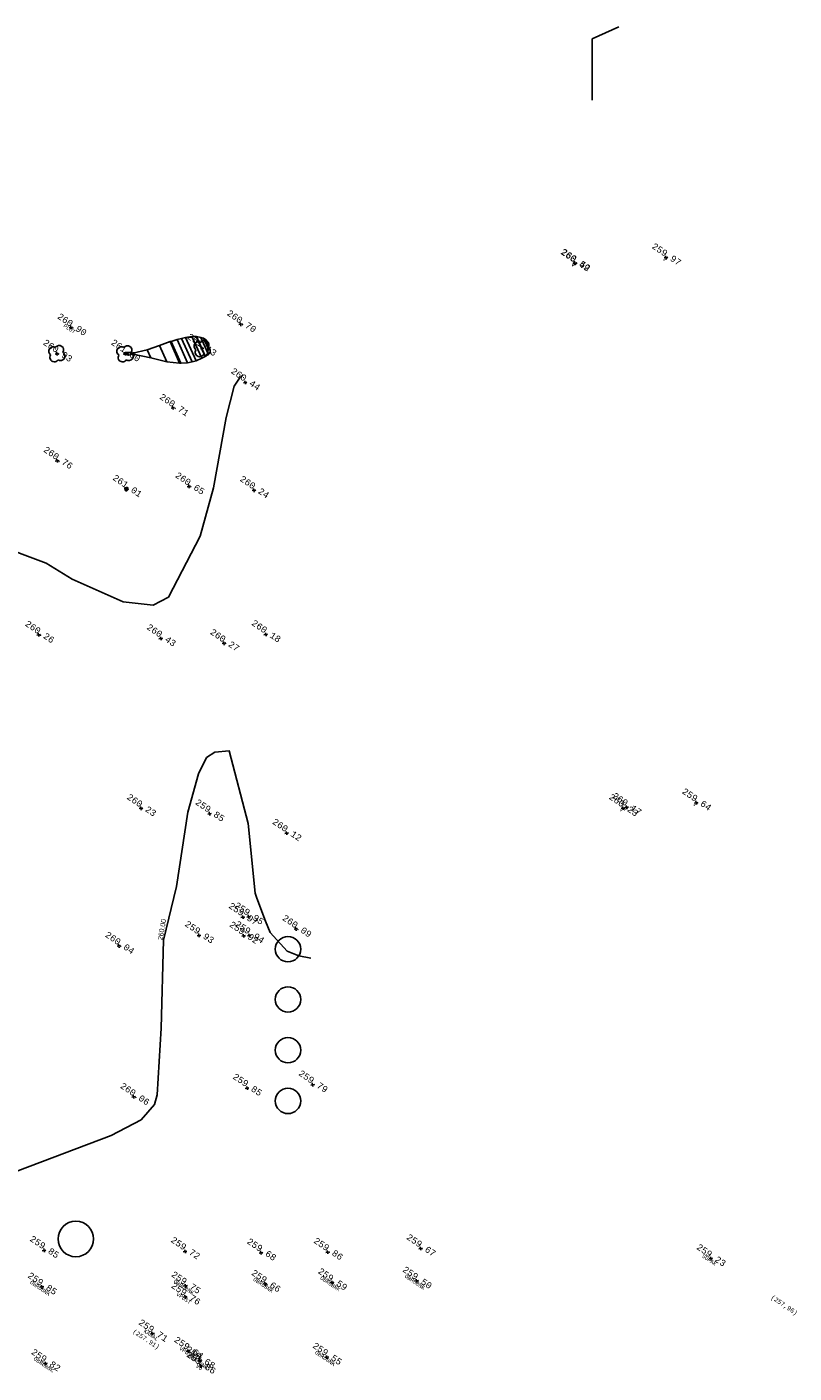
# Model space of a CAD drawing. Extents: x 4743276 to 9726129, y -4307434 to -1665362.
# Tile 120 of 121: x 5266438 to 5326941, y -1847480 to -1741366. Entities that reach past the tile are written whole.
import ezdxf
from ezdxf.enums import TextEntityAlignment as Align

# ---------------------------------------------------------------- set-up
doc = ezdxf.new("R2010")
doc.units = 0
doc.header["$MEASUREMENT"] = 0
doc.layers.get('0').update_dxf_attribs({"linetype": 'CONTINUOUS'})
doc.layers.get('Defpoints').update_dxf_attribs({"color": 61, "linetype": 'CONTINUOUS'})
doc.layers.add('body', color=7, linetype='CONTINUOUS')
doc.layers.add('Výšky', color=64, linetype='CONTINUOUS')
doc.styles.add('MONOTXT', font='MONOTXT', dxfattribs={"height": 0.2})
doc.styles.get("Standard").update_dxf_attribs({"font": 'TXT', "width": 0.612})

msp = doc.modelspace()

# ---------------------------------------------------------------- linework, layer by layer
for q in [(5313130, -1741365.5), (5311013, -1747132)]:
    msp.add_line((5311013, -1742296.5), q)
at = {"color": 7, "linetype": 'Continuous'}
for centre in [(5280256.982, -1766719.537), (5268795.902, -1767124.881), (5274174.883, -1767129.571)]:
    msp.add_circle(centre, 52.5, dxfattribs=at)
for centre, start, end in [((5268505.739, -1766929.163), 55.99892778, 235.994275), ((5268991.62, -1766834.718), 326.01211389, 145.99425), ((5273884.72, -1766933.853), 55.99892778, 235.994275), ((5274370.601, -1766839.408), 326.01211389, 145.99425), ((5279966.819, -1766523.819), 55.99892778, 235.994275), ((5280452.699, -1766429.374), 326.01211389, 145.99425), ((5280547.145, -1766915.254), 236.00579167, 55.99892778), ((5268600.185, -1767415.044), 145.99423611, 326.01211667), ((5269086.065, -1767320.598), 236.00579167, 55.99892778), ((5273979.166, -1767419.734), 145.99423611, 326.01211667), ((5274465.046, -1767325.288), 236.00579167, 55.99892778), ((5280061.264, -1767009.7), 145.99423611, 326.01211667)]:
    msp.add_arc(centre, 350, start, end, dxfattribs=at)
at = {"layer": 'body', "color": 1, "linetype": 'Continuous'}
for p, q in [((5309623.556, -1759995.571), (5309484.733, -1760022.556)), ((5309660.268, -1759976.91), (5309521.445, -1760003.894)), ((5309623.556, -1759995.571), (5309596.572, -1759856.748)), ((5309623.556, -1759995.571), (5309762.379, -1759968.587)), ((5309623.556, -1759995.571), (5309650.541, -1760134.394)), ((5309660.268, -1759976.91), (5309633.283, -1759838.087)), ((5309660.268, -1759976.91), (5309799.091, -1759949.925)), ((5309660.268, -1759976.91), (5309687.252, -1760115.733)), ((5316835.779, -1759551.711), (5316696.956, -1759578.696)), ((5316835.779, -1759551.711), (5316808.794, -1759412.888)), ((5316835.779, -1759551.711), (5316974.602, -1759524.727)), ((5316835.779, -1759551.711), (5316862.763, -1759690.535)), ((5283289.403, -1764802.504), (5283262.418, -1764663.681)), ((5269903.497, -1765051.826), (5269764.674, -1765078.81)), ((5269903.497, -1765051.826), (5269876.513, -1764913.003)), ((5269903.497, -1765051.826), (5270042.32, -1765024.841)), ((5269903.497, -1765051.826), (5269930.481, -1765190.649)), ((5283289.403, -1764802.504), (5283150.58, -1764829.489)), ((5283289.403, -1764802.504), (5283428.226, -1764775.52)), ((5283289.403, -1764802.504), (5283316.387, -1764941.327)), ((5280256.982, -1766719.537), (5280118.159, -1766746.521)), ((5280256.982, -1766719.537), (5280229.997, -1766580.714)), ((5280256.982, -1766719.537), (5280395.805, -1766692.552)), ((5280256.982, -1766719.537), (5280283.966, -1766858.36)), ((5268795.902, -1767124.881), (5268657.079, -1767151.865)), ((5268795.902, -1767124.881), (5268768.918, -1766986.058)), ((5268795.902, -1767124.881), (5268934.725, -1767097.896)), ((5268795.902, -1767124.881), (5268822.887, -1767263.704)), ((5274174.883, -1767129.571), (5274036.06, -1767156.555)), ((5274174.883, -1767129.571), (5274147.899, -1766990.748)), ((5274174.883, -1767129.571), (5274313.706, -1767102.586)), ((5274174.883, -1767129.571), (5274201.868, -1767268.394)), ((5283645.099, -1769393.253), (5283506.276, -1769420.237)), ((5283645.099, -1769393.253), (5283618.115, -1769254.43)), ((5283645.099, -1769393.253), (5283783.922, -1769366.269)), ((5283645.099, -1769393.253), (5283672.084, -1769532.076)), ((5277951.063, -1771384.641), (5277812.24, -1771411.625)), ((5277951.063, -1771384.641), (5277924.079, -1771245.818)), ((5277951.063, -1771384.641), (5278089.886, -1771357.656)), ((5277951.063, -1771384.641), (5277978.048, -1771523.464)), ((5268817.92, -1775565.164), (5268679.097, -1775592.149)), ((5268817.92, -1775565.164), (5268790.935, -1775426.341)), ((5268817.92, -1775565.164), (5268956.743, -1775538.18)), ((5268817.92, -1775565.164), (5268844.904, -1775703.987)), ((5274280.616, -1777783.038), (5274141.793, -1777810.023)), ((5274280.616, -1777783.038), (5274253.632, -1777644.215)), ((5274280.616, -1777783.038), (5274419.439, -1777756.054)), ((5274280.616, -1777783.038), (5274307.6, -1777921.862)), ((5279210.851, -1777580.336), (5279072.027, -1777607.321)), ((5279210.851, -1777580.336), (5279183.866, -1777441.513)), ((5279210.851, -1777580.336), (5279349.674, -1777553.352)), ((5279210.851, -1777580.336), (5279237.835, -1777719.159)), ((5284332.473, -1777887.891), (5284193.65, -1777914.876)), ((5284332.473, -1777887.891), (5284305.488, -1777749.068)), ((5284332.473, -1777887.891), (5284471.296, -1777860.907)), ((5284332.473, -1777887.891), (5284359.457, -1778026.714)), ((5267364.422, -1789284.946), (5267225.599, -1789311.93)), ((5267364.422, -1789284.946), (5267337.437, -1789146.123)), ((5267364.422, -1789284.946), (5267503.245, -1789257.961)), ((5267364.422, -1789284.946), (5267391.406, -1789423.769)), ((5276987.059, -1789571.917), (5276848.236, -1789598.902)), ((5276987.059, -1789571.917), (5276960.074, -1789433.094)), ((5276987.059, -1789571.917), (5277125.882, -1789544.933)), ((5276987.059, -1789571.917), (5277014.043, -1789710.74)), ((5281979.322, -1789951.44), (5281840.499, -1789978.424)), ((5281979.322, -1789951.44), (5281952.337, -1789812.617)), ((5281979.322, -1789951.44), (5282118.145, -1789924.455)), ((5281979.322, -1789951.44), (5282006.306, -1790090.263)), ((5285272.208, -1789259.503), (5285133.385, -1789286.487)), ((5285272.208, -1789259.503), (5285245.223, -1789120.68)), ((5285272.208, -1789259.503), (5285411.031, -1789232.518)), ((5285272.208, -1789259.503), (5285299.192, -1789398.326)), ((5275418.051, -1802956.862), (5275391.067, -1802818.039)), ((5313434.171, -1802953.659), (5313407.186, -1802814.836)), ((5313731.041, -1802883.707), (5313592.217, -1802910.692)), ((5313731.041, -1802883.707), (5313704.056, -1802744.884)), ((5313731.041, -1802883.707), (5313869.864, -1802856.723)), ((5313731.041, -1802883.707), (5313758.025, -1803022.53)), ((5319216.57, -1802521.202), (5319077.747, -1802548.186)), ((5319216.57, -1802521.202), (5319189.586, -1802382.379)), ((5319216.57, -1802521.202), (5319355.394, -1802494.217)), ((5319216.57, -1802521.202), (5319243.555, -1802660.025)), ((5275418.051, -1802956.862), (5275279.228, -1802983.847)), ((5275418.051, -1802956.862), (5275556.874, -1802929.878)), ((5275418.051, -1802956.862), (5275445.036, -1803095.685)), ((5280838.826, -1803387.794), (5280700.003, -1803414.779)), ((5280838.826, -1803387.794), (5280811.841, -1803248.971)), ((5280838.826, -1803387.794), (5280977.649, -1803360.81)), ((5280838.826, -1803387.794), (5280865.81, -1803526.617)), ((5313434.171, -1802953.659), (5313295.347, -1802980.643)), ((5313434.171, -1802953.659), (5313572.994, -1802926.674)), ((5313434.171, -1802953.659), (5313461.155, -1803092.482)), ((5286916.215, -1804925.038), (5286777.392, -1804952.022)), ((5286916.215, -1804925.038), (5286889.231, -1804786.215)), ((5286916.215, -1804925.038), (5287055.038, -1804898.054)), ((5286916.215, -1804925.038), (5286943.2, -1805063.861)), ((5283918.732, -1811509.575), (5283891.747, -1811370.752)), ((5283458.961, -1811545.64), (5283320.138, -1811572.625)), ((5283458.961, -1811545.64), (5283431.976, -1811406.817)), ((5283458.961, -1811545.64), (5283597.784, -1811518.656)), ((5283458.961, -1811545.64), (5283485.945, -1811684.463)), ((5283918.732, -1811509.575), (5283779.909, -1811536.559)), ((5283918.732, -1811509.575), (5284057.555, -1811482.591)), ((5283918.732, -1811509.575), (5283945.716, -1811648.398)), ((5287646.431, -1812472.744), (5287619.447, -1812333.921)), ((5280000.369, -1812978.603), (5279861.546, -1813005.587)), ((5280000.369, -1812978.603), (5279973.385, -1812839.78)), ((5280000.369, -1812978.603), (5280139.192, -1812951.618)), ((5280000.369, -1812978.603), (5280027.353, -1813117.426)), ((5283517.56, -1813018.153), (5283378.737, -1813045.137)), ((5283517.56, -1813018.153), (5283490.576, -1812879.33)), ((5283517.56, -1813018.153), (5283656.383, -1812991.169)), ((5283517.56, -1813018.153), (5283544.545, -1813156.976)), ((5283974.805, -1812987.621), (5283835.982, -1813014.606)), ((5283974.805, -1812987.621), (5283947.821, -1812848.798)), ((5283974.805, -1812987.621), (5284113.628, -1812960.637)), ((5283974.805, -1812987.621), (5284001.79, -1813126.444)), ((5287646.431, -1812472.744), (5287507.608, -1812499.728)), ((5287646.431, -1812472.744), (5287785.254, -1812445.759)), ((5287646.431, -1812472.744), (5287673.416, -1812611.567)), ((5273691.329, -1813810.929), (5273552.506, -1813837.914)), ((5273691.329, -1813810.929), (5273664.345, -1813672.106)), ((5273691.329, -1813810.929), (5273830.152, -1813783.945)), ((5273691.329, -1813810.929), (5273718.314, -1813949.752)), ((5283796.293, -1825017.447), (5283657.47, -1825044.431)), ((5283796.293, -1825017.447), (5283769.309, -1824878.624)), ((5283796.293, -1825017.447), (5283935.116, -1824990.462)), ((5283796.293, -1825017.447), (5283823.278, -1825156.27)), ((5288972.632, -1824746.737), (5288833.808, -1824773.722)), ((5288972.632, -1824746.737), (5288945.647, -1824607.914)), ((5288972.632, -1824746.737), (5289111.455, -1824719.753)), ((5288972.632, -1824746.737), (5288999.616, -1824885.56)), ((5274850.968, -1825702.382), (5274712.145, -1825729.367)), ((5274850.968, -1825702.382), (5274823.983, -1825563.559)), ((5274850.968, -1825702.382), (5274989.791, -1825675.398)), ((5274850.968, -1825702.382), (5274877.952, -1825841.205)), ((5267789.514, -1837805.917), (5267650.691, -1837832.902)), ((5267789.514, -1837805.917), (5267762.529, -1837667.094)), ((5267789.514, -1837805.917), (5267928.337, -1837778.933)), ((5267789.514, -1837805.917), (5267816.498, -1837944.74)), ((5278907.597, -1837896.568), (5278768.774, -1837923.553)), ((5278907.597, -1837896.568), (5278880.612, -1837757.745)), ((5278907.597, -1837896.568), (5279046.42, -1837869.584)), ((5278907.597, -1837896.568), (5278934.581, -1838035.391)), ((5284894.321, -1837992.744), (5284867.336, -1837853.921)), ((5290152.665, -1837943.807), (5290125.681, -1837804.984)), ((5297478.576, -1837658.654), (5297339.753, -1837685.638)), ((5297478.576, -1837658.654), (5297451.592, -1837519.831)), ((5297478.576, -1837658.654), (5297617.399, -1837631.669)), ((5297478.576, -1837658.654), (5297505.561, -1837797.477)), ((5284894.321, -1837992.744), (5284755.497, -1838019.729)), ((5284894.321, -1837992.744), (5285033.144, -1837965.76)), ((5284894.321, -1837992.744), (5284921.305, -1838131.567)), ((5290152.665, -1837943.807), (5290013.842, -1837970.791)), ((5290152.665, -1837943.807), (5290291.488, -1837916.822)), ((5290152.665, -1837943.807), (5290179.65, -1838082.63)), ((5320372.062, -1838457.019), (5320233.239, -1838484.004)), ((5320372.062, -1838457.019), (5320345.078, -1838318.196)), ((5320372.062, -1838457.019), (5320510.885, -1838430.035)), ((5320372.062, -1838457.019), (5320399.047, -1838595.842)), ((5267623.019, -1840692.273), (5267484.196, -1840719.258)), ((5267623.019, -1840692.273), (5267596.035, -1840553.45)), ((5267623.019, -1840692.273), (5267761.843, -1840665.289)), ((5267623.019, -1840692.273), (5267650.004, -1840831.096)), ((5278951.717, -1840610.163), (5278812.894, -1840637.147)), ((5278951.717, -1840610.163), (5278924.732, -1840471.34)), ((5278951.717, -1840610.163), (5279090.54, -1840583.178)), ((5278951.717, -1840610.163), (5278978.701, -1840748.986)), ((5285222.423, -1840455.205), (5285083.6, -1840482.19)), ((5285222.423, -1840455.205), (5285195.439, -1840316.382)), ((5285222.423, -1840455.205), (5285361.246, -1840428.221)), ((5285222.423, -1840455.205), (5285249.408, -1840594.028)), ((5290504.121, -1840344.821), (5290365.298, -1840371.806)), ((5290504.121, -1840344.821), (5290477.136, -1840205.998)), ((5290504.121, -1840344.821), (5290642.944, -1840317.837)), ((5290504.121, -1840344.821), (5290531.105, -1840483.645)), ((5297171.334, -1840210.037), (5297032.511, -1840237.021)), ((5297171.334, -1840210.037), (5297144.35, -1840071.214)), ((5297171.334, -1840210.037), (5297310.157, -1840183.052)), ((5297171.334, -1840210.037), (5297198.319, -1840348.86)), ((5278922.318, -1841481.728), (5278783.495, -1841508.712)), ((5278922.318, -1841481.728), (5278895.333, -1841342.905)), ((5278922.318, -1841481.728), (5279061.141, -1841454.743)), ((5278922.318, -1841481.728), (5278949.302, -1841620.551)), ((5276327.337, -1844363.268), (5276300.352, -1844224.445)), ((5276327.337, -1844363.268), (5276188.514, -1844390.252)), ((5276327.337, -1844363.268), (5276466.16, -1844336.283)), ((5276327.337, -1844363.268), (5276354.321, -1844502.091)), ((5279159.111, -1845749.825), (5279020.288, -1845776.809)), ((5279159.111, -1845749.825), (5279132.126, -1845611.002)), ((5279159.111, -1845749.825), (5279297.934, -1845722.84)), ((5279159.111, -1845749.825), (5279186.095, -1845888.648)), ((5280077.831, -1846496.162), (5280050.846, -1846357.339)), ((5290093.174, -1846224.171), (5289954.351, -1846251.155)), ((5290093.174, -1846224.171), (5290066.189, -1846085.348)), ((5290093.174, -1846224.171), (5290231.997, -1846197.186)), ((5290093.174, -1846224.171), (5290120.158, -1846362.994)), ((5267901.871, -1846722.074), (5267763.048, -1846749.059)), ((5267901.871, -1846722.074), (5267874.886, -1846583.251)), ((5267901.871, -1846722.074), (5268040.694, -1846695.09)), ((5267901.871, -1846722.074), (5267928.855, -1846860.897)), ((5280077.831, -1846496.162), (5279939.008, -1846523.147)), ((5280130.171, -1846921.075), (5279991.348, -1846948.059)), ((5280077.831, -1846496.162), (5280216.654, -1846469.178)), ((5280077.831, -1846496.162), (5280104.815, -1846634.985)), ((5280130.171, -1846921.075), (5280103.186, -1846782.252)), ((5280130.171, -1846921.075), (5280268.994, -1846894.09)), ((5280130.171, -1846921.075), (5280157.155, -1847059.898))]:
    msp.add_line(p, q, dxfattribs=at)
at = {"layer": 'Defpoints', "color": 72}
for centre, radius in [((5287028.143, -1814065.836), 1000), ((5287028.143, -1818029.878), 1000), ((5287028.143, -1822029.878), 1000), ((5287028.143, -1826029.878), 1000), ((5270293.129, -1836906.449), 1400)]:
    msp.add_circle(centre, radius, dxfattribs=at)
at = {"layer": 'Výšky', "color": 30, "linetype": 'Continuous', "flags": 128}
msp.add_lwpolyline([(5283505.72, -1768754.03), (5283215.372, -1769053.943), (5282792.563, -1769691.512), (5282154.412, -1772145.141), (5281154.748, -1777697.355), (5280091.256, -1781512.988), (5277592.445, -1786304.909), (5276382.809, -1786937.667), (5274019.334, -1786695.922), (5270000.814, -1784900.647), (5267962.705, -1783639.31), (5263793.089, -1782077.717)], dxfattribs=at)
at = {"layer": 'Výšky', "color": 1, "linetype": 'Continuous'}
msp.add_lwpolyline([(5288830.165, -1814782.573), (5287874.643, -1814584.366), (5286968.496, -1814214.36), (5285631.036, -1812755.005), (5285254.269, -1811854.339), (5284580.884, -1810053.997), (5284448.547, -1809651.117), (5283882.784, -1804157.554), (5282393.854, -1798432.121), (5281250.885, -1798533.274), (5280600.506, -1798960.668), (5279965.467, -1800254.792), (5279124.679, -1803252.048), (5278236.458, -1809121.882), (5277222.627, -1813344.939), (5277036.89, -1820301.363), (5276719.165, -1825559.666), (5276502.881, -1826315.252), (5275451.104, -1827507.599), (5273074.965, -1828746.722), (5265719.129, -1831538.717)], dxfattribs=at)

# ---------------------------------------------------------------- texts
at = {"color": 2, "linetype": 'Continuous', "style": 'MONOTXT'}
for s, p in [('V', (5309610.292, -1759986.624)), ('V', (5309647.003, -1759967.963)), ('V', (5316822.514, -1759542.764)), ('PLOT', (5269881.113, -1765036.727)), ('V', (5313420.906, -1802944.712)), ('V', (5313717.776, -1802874.76)), ('V', (5319203.306, -1802512.255)), ('SUPAK', (5320345.533, -1838439.125)), ('OBRUBNK', (5285167.707, -1840418.298)), ('OBRUBNK', (5290449.404, -1840307.915)), ('OBRUBNK', (5297116.618, -1840173.13)), ('OBRUBNK', (5267568.303, -1840655.367)), ('OBRUBNK', (5278897, -1840573.256)), ('VPUST', (5278889.156, -1841459.36)), ('KANAL', (5276315.73, -1844355.439)), ('OBRUBNK', (5267847.154, -1846685.168)), ('VPUST', (5279125.949, -1845727.457)), ('OBRUBNK', (5280023.114, -1846459.256)), ('OBRUBNK', (5290038.457, -1846187.264)), ('VO', (5280102.813, -1846902.621))]:
    msp.add_text(s, height=300, rotation=326, dxfattribs=at).set_placement(p, align=Align.TOP_CENTER)
at = {"layer": 'Výšky', "linetype": 'Continuous', "style": 'MONOTXT'}
for s, p in [('260.49', (5309556.404, -1759950.277)), ('260.52', (5309591.458, -1759930.497)), ('259.97', (5316747.901, -1759492.437)), ('260.90', (5269865.361, -1765026.103)), ('260.70', (5283238.831, -1764768.394)), ('261.13', (5280114.387, -1766623.355)), ('260.93', (5268737.869, -1767085.737)), ('261.00', (5274097.783, -1767077.566)), ('260.44', (5283556.392, -1769333.419)), ('260.71', (5277922.047, -1771365.069)), ('260.76', (5268768.177, -1775531.613)), ('261.01', (5274225.899, -1777746.132)), ('260.65', (5279162.766, -1777547.903)), ('260.24', (5284253.714, -1777834.768)), ('260.26', (5267316.338, -1789252.513)), ('260.43', (5276908.3, -1789518.794)), ('260.27', (5281908.854, -1789903.908)), ('260.18', (5285175.21, -1789194.077)), ('259.64', (5319129.522, -1802462.487)), ('260.23', (5275349.241, -1802910.449)), ('259.85', (5280740.999, -1803321.809)), ('260.23', (5313365.36, -1802907.246)), ('260.17', (5313632.385, -1802817.163)), ('260.12', (5286819.218, -1804859.612)), ('259.97', (5283371.083, -1811486.366)), ('259.95', (5283831.683, -1811450.86)), ('259.93', (5279913.32, -1812919.888)), ('259.92', (5283430.511, -1812959.438)), ('259.94', (5283878.637, -1812922.755)), ('260.09', (5287608.295, -1812447.021)), ('260.04', (5273632.468, -1813771.227)), ('259.85', (5283698.467, -1824951.462)), ('259.79', (5288884.754, -1824687.463)), ('260.06', (5274822.78, -1825683.37)), ('259.85', (5267691.687, -1837739.932)), ('259.67', (5297399.818, -1837605.531)), ('259.72', (5278808.112, -1837829.465)), ('259.68', (5284816.391, -1837940.18)), ('259.86', (5290074.736, -1837891.243)), ('259.23', (5320274.236, -1838391.034)), ('259.85', (5267525.193, -1840626.289)), ('259.75', (5278852.232, -1840543.059)), ('259.66', (5285166.049, -1840417.18)), ('259.59', (5290417.072, -1840286.106)), ('259.50', (5297092.576, -1840156.914)), ('259.76', (5278843.559, -1841428.604)), ('259.71', (5276268.475, -1844323.565)), ('259.64', (5279072.062, -1845691.11)), ('259.55', (5289995.347, -1846158.186)), ('259.82', (5267804.044, -1846656.089)), ('259.68', (5279999.901, -1846443.598)), ('259.86', (5280052.241, -1846868.51))]:
    msp.add_text(s, height=500, rotation=326, dxfattribs=at).set_placement(p, align=Align.CENTER)
at = {"layer": 'Výšky', "color": 5, "linetype": 'Continuous'}
msp.add_text('260.00', height=400, rotation=80.00183889, dxfattribs=at).set_placement((5277283.729, -1812551.851), align=Align.CENTER)
at = {"layer": 'Výšky', "linetype": 'Continuous', "style": 'MONOTXT'}
msp.add_text('(257,96)', height=350, rotation=326, dxfattribs=at).set_placement((5326151.546, -1842152.686), align=Align.MIDDLE)
at = {"layer": 'Výšky', "color": 7, "linetype": 'Continuous', "style": 'MONOTXT'}
msp.add_text('(257.91)', height=350, rotation=326, dxfattribs=at).set_placement((5275819.953, -1844843.674), align=Align.MIDDLE)

# ---------------------------------------------------------------- meshes
at = {"layer": 'Výšky', "color": 34, "linetype": 'Continuous'}
mesh = msp.add_polyface(dxfattribs=at)
corners = [(5274174.883, -1767129.571), (5274174.883, -1767129.571), (5274224.476, -1767193.36), (5274181.726, -1767098.241), (5274272.17, -1767200.652), (5274196.251, -1767031.732), (5274452.772, -1767228.263), (5274365.932, -1767035.044), (5274658.922, -1767190.704), (5274590.937, -1767039.436), (5274829.701, -1767159.589), (5274798.835, -1767090.912), (5275916.59, -1766807.472), (5276199.889, -1767437.815), (5276894.378, -1766465.207), (5277473.197, -1767753.087), (5277724.871, -1766174.502), (5278483.808, -1767863.148), (5277811.164, -1766149.913), (5278586.163, -1767874.295), (5278275.754, -1766017.531), (5279101.348, -1767854.49), (5278632.417, -1765915.903), (5279463.604, -1767765.304), (5278956.926, -1765858.886), (5279778.856, -1767687.69), (5279453.055, -1765771.716), (5280222.02, -1767482.675), (5279791.07, -1765760.901), (5280505.878, -1767351.358), (5279809.881, -1765760.299), (5280517.897, -1767335.643), (5280158.007, -1765842.919), (5280713.778, -1767079.517), (5280374.746, -1765894.357), (5280714.998, -1766651.423), (5280535.444, -1766028.492), (5280715.631, -1766429.409), (5280566.063, -1766054.05)]
mesh.append_faces([[corners[k] for k in face] for face in [(0, 1, 2, 3), (3, 2, 4, 5), (5, 4, 6, 7), (7, 6, 8, 9), (9, 8, 10, 11), (11, 10, 13, 12), (12, 13, 15, 14), (14, 15, 17, 16), (16, 17, 19, 18), (18, 19, 21, 20), (20, 21, 23, 22), (22, 23, 25, 24), (24, 25, 27, 26), (26, 27, 29, 28), (28, 29, 31, 30), (30, 31, 33, 32), (32, 33, 35, 34), (34, 35, 37, 36), (36, 37, 38, 38)]], dxfattribs={"vtx0": -1, "vtx2": -1, "color": 34})
mesh = msp.add_polyface(dxfattribs=at)
corners = [(5274206.455, -1777905.505), (5274206.455, -1777905.505), (5274186.056, -1777854.663), (5274212.925, -1777914.447), (5274176.082, -1777829.803), (5274214.555, -1777915.408), (5274167.074, -1777789.61), (5274226.874, -1777922.664), (5274166.823, -1777779.842), (5274232.502, -1777925.98), (5274166.146, -1777753.518), (5274244.567, -1777928.008), (5274169.639, -1777738.339), (5274255.726, -1777929.884), (5274170.831, -1777736.284), (5274258.015, -1777930.269), (5274178.666, -1777722.785), (5274271.77, -1777929.944), (5274181.985, -1777719.323), (5274276.595, -1777929.83), (5274187.901, -1777713.154), (5274284.605, -1777928.322), (5274211.186, -1777696.765), (5274312.864, -1777922.999), (5274212.464, -1777695.866), (5274314.281, -1777922.41), (5274228.912, -1777688.704), (5274330.852, -1777915.522), (5274259.099, -1777675.559), (5274356.981, -1777893.348), (5274262.121, -1777674.721), (5274359.441, -1777891.26), (5274292.487, -1777666.305), (5274378.585, -1777857.874), (5274292.616, -1777666.29), (5274378.661, -1777857.742), (5274311.1, -1777664.237), (5274386.555, -1777832.125), (5274338.757, -1777661.165), (5274391.307, -1777778.09), (5274351.731, -1777659.723), (5274387.952, -1777740.315), (5274362.053, -1777662.669), (5274385.736, -1777715.364), (5274366.081, -1777667.653), (5274385.295, -1777710.404), (5274376.798, -1777680.912)]
mesh.append_faces([[corners[k] for k in face] for face in [(0, 1, 3, 2), (2, 3, 5, 4), (4, 5, 7, 6), (6, 7, 9, 8), (8, 9, 11, 10), (10, 11, 13, 12), (12, 13, 15, 14), (14, 15, 17, 16), (16, 17, 19, 18), (18, 19, 21, 20), (20, 21, 23, 22), (22, 23, 25, 24), (24, 25, 27, 26), (26, 27, 29, 28), (28, 29, 31, 30), (30, 31, 33, 32), (32, 33, 35, 34), (34, 35, 37, 36), (36, 37, 39, 38), (38, 39, 41, 40), (40, 41, 43, 42), (42, 43, 45, 44), (44, 45, 46, 46)]], dxfattribs={"vtx0": -1, "vtx2": -1, "color": 34})

doc.saveas('drawing.dxf')
